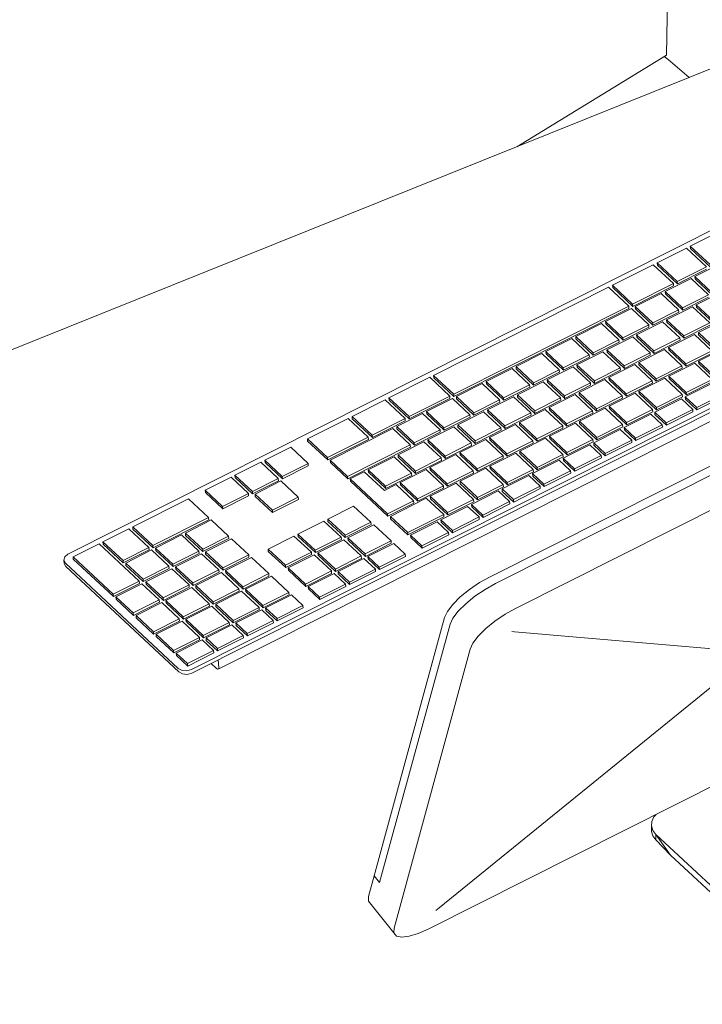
# Model space of a CAD drawing. Header units: millimetres. Extents: x -2220 to 52371, y -4077 to 6953.
# Tile 252 of 256: x 39059 to 39438, y 2298 to 2845. Entities that reach past the tile are written whole.
import ezdxf

# ---------------------------------------------------------------- set-up
doc = ezdxf.new("R2010")
doc.units = ezdxf.units.MM
doc.header["$MEASUREMENT"] = 0
doc.layers.add('Nuevo_09_EI_Mobiliari general', color=7, linetype='Continuous')
doc.layers.add('Nuevo_09_EI_Mobiliari general_Pluma_Nº__1', color=7, linetype='Continuous', lineweight=5)

# ---------------------------------------------------------------- blocks, each defined once
blk = doc.blocks.new('Elem Sección_216_2', base_point=(42615.74, 4689.65))
at = {"layer": 'Nuevo_09_EI_Mobiliari general_Pluma_Nº__1', "color": 7, "linetype": 'Continuous', "lineweight": 5}
blk.add_line((38578.48, 2470.42), (41360.99, 3588.34), dxfattribs=at)
blk = doc.blocks.new('Elem Sección_218_2', base_point=(42615.74, 4689.65))
at = {"layer": 'Nuevo_09_EI_Mobiliari general_Pluma_Nº__1', "color": 7, "linetype": 'Continuous', "lineweight": 5}
for p, q in [((39419.38, 2904.74), (39418.15, 2825.26)), ((39334.89, 2774.32), (39418.15, 2825.26)), ((39416.86, 2824.47), (39419.06, 2822.92)), ((39419.06, 2822.92), (39430.85, 2812.87))]:
    blk.add_line(p, q, dxfattribs=at)
blk = doc.blocks.new('Elem Sección_219_2', base_point=(42615.74, 4689.65))
at = {"layer": 'Nuevo_09_EI_Mobiliari general_Pluma_Nº__1', "color": 7, "linetype": 'Continuous', "lineweight": 5}
for p, q in [((39320.11, 2535.39), (39735.96, 2744.64)), ((39738.98, 2740.89), (39323.12, 2531.64)), ((39334.28, 2517.78), (39750.14, 2727.03)), ((39314.28, 2532.12), (39320.11, 2535.39)), ((39308.63, 2528.28), (39314.28, 2532.12)), ((39323.12, 2531.64), (39317.29, 2528.37)), ((39299.38, 2519.97), (39303.54, 2524.14)), ((39303.54, 2524.14), (39308.63, 2528.28)), ((39311.64, 2524.53), (39306.56, 2520.39)), ((39317.29, 2528.37), (39311.64, 2524.53)), ((39296.41, 2516.08), (39299.38, 2519.97)), ((39306.56, 2520.39), (39302.39, 2516.23)), ((39328.45, 2514.5), (39334.28, 2517.78)), ((39255.68, 2369.12), (39294.84, 2512.71)), ((39294.84, 2512.71), (39296.41, 2516.08)), ((39299.42, 2512.33), (39297.85, 2508.96)), ((39302.39, 2516.23), (39299.42, 2512.33)), ((39322.8, 2510.67), (39328.45, 2514.5)), ((39258.69, 2365.38), (39297.85, 2508.96)), ((39317.72, 2506.52), (39322.8, 2510.67)), ((39310.58, 2498.46), (39313.55, 2502.36)), ((39313.55, 2502.36), (39317.72, 2506.52)), ((39333.59, 2504.79), (39332.18, 2504.93)), ((39455.33, 2494.25), (39333.59, 2504.79)), ((39309.01, 2495.09), (39310.58, 2498.46)), ((39266.7, 2339.96), (39309.01, 2495.09)), ((39291.72, 2351.28), (39451.78, 2481.24)), ((39503.94, 2449.36), (39285.67, 2339.53)), ((39412.39, 2403.3), (39411.09, 2401.83)), ((39410.02, 2399.41), (39409.86, 2396.87)), ((39411.09, 2401.83), (39410.02, 2399.41)), ((39409.86, 2396.87), (39410.61, 2394.39)), ((39409.86, 2396.87), (39409.86, 2393.85)), ((39410.61, 2391.36), (39409.86, 2393.85)), ((39410.61, 2394.39), (39412.23, 2392.13)), ((39412.23, 2392.13), (39510.35, 2301.05)), ((39420.41, 2380.62), (39412.23, 2392.13)), ((39412.23, 2389.11), (39412.23, 2392.13)), ((39412.23, 2389.11), (39410.61, 2391.36)), ((39412.23, 2389.11), (39420.41, 2380.62)), ((39509.73, 2297.71), (39420.41, 2380.62)), ((39252.53, 2357.57), (39255.68, 2369.12)), ((39258.69, 2365.38), (39255.68, 2369.12)), ((39252.46, 2354.96), (39252.53, 2357.57)), ((39266.64, 2337.35), (39252.46, 2354.96)), ((39289.86, 2349.79), (39291.72, 2351.28)), ((39266.64, 2337.35), (39266.7, 2339.96)), ((39268.09, 2335.67), (39266.64, 2337.35)), ((39280.05, 2337.05), (39275.03, 2335.52)), ((39285.67, 2339.53), (39280.05, 2337.05)), ((39270.95, 2335.05), (39268.09, 2335.67)), ((39275.03, 2335.52), (39270.95, 2335.05))]:
    blk.add_line(p, q, dxfattribs=at)
blk = doc.blocks.new('Elem Sección_220_2', base_point=(42615.74, 4689.65))
at = {"layer": 'Nuevo_09_EI_Mobiliari general_Pluma_Nº__1', "color": 7, "linetype": 'Continuous', "lineweight": 5}
for p, q in [((39451.15, 2732.03), (39085.39, 2547.99)), ((39454.04, 2730.53), (39431.38, 2719.13)), ((39429.21, 2718.04), (39413, 2709.88)), ((39440.37, 2707.62), (39429.21, 2718.04)), ((39431.38, 2719.13), (39442.54, 2708.71)), ((39431.51, 2717.82), (39431.38, 2719.13)), ((39431.51, 2717.82), (39442.67, 2707.39)), ((39413, 2709.88), (39424.16, 2699.46)), ((39413.13, 2708.57), (39413, 2709.88)), ((39448.4, 2709.49), (39434, 2702.24)), ((39410.82, 2708.79), (39388.17, 2697.39)), ((39421.98, 2698.37), (39410.82, 2708.79)), ((39413.13, 2708.57), (39424.29, 2698.14)), ((39424.16, 2699.46), (39440.37, 2707.62)), ((39424.29, 2698.14), (39440.49, 2706.3)), ((39399.33, 2686.97), (39421.98, 2698.37)), ((39431.82, 2701.15), (39417.42, 2693.9)), ((39422.11, 2697.05), (39421.98, 2698.37)), ((39424.29, 2698.14), (39424.16, 2699.46)), ((39441.47, 2692.14), (39431.82, 2701.15)), ((39434, 2702.24), (39443.65, 2693.23)), ((39434.12, 2700.93), (39434, 2702.24)), ((39434.12, 2700.93), (39443.77, 2691.92)), ((39385.99, 2696.29), (39288.69, 2647.33)), ((39397.15, 2685.87), (39385.99, 2696.29)), ((39388.17, 2697.39), (39399.33, 2686.97)), ((39388.29, 2696.07), (39388.17, 2697.39)), ((39388.29, 2696.07), (39399.46, 2685.65)), ((39399.46, 2685.65), (39422.11, 2697.05)), ((39415.24, 2692.81), (39400.84, 2685.56)), ((39424.89, 2683.79), (39415.24, 2692.81)), ((39417.42, 2693.9), (39427.07, 2684.89)), ((39417.54, 2692.58), (39417.42, 2693.9)), ((39449.13, 2693.82), (39434.73, 2686.58)), ((39417.54, 2692.58), (39427.19, 2683.57)), ((39427.07, 2684.89), (39441.47, 2692.14)), ((39427.19, 2683.57), (39441.6, 2690.82)), ((39299.85, 2636.91), (39397.15, 2685.87)), ((39299.98, 2635.59), (39397.28, 2684.55)), ((39398.66, 2684.46), (39384.26, 2677.22)), ((39397.28, 2684.55), (39397.15, 2685.87)), ((39408.31, 2675.45), (39398.66, 2684.46)), ((39399.46, 2685.65), (39399.33, 2686.97)), ((39400.84, 2685.56), (39410.49, 2676.55)), ((39400.96, 2684.24), (39400.84, 2685.56)), ((39400.96, 2684.24), (39410.61, 2675.23)), ((39410.49, 2676.55), (39424.89, 2683.79)), ((39410.61, 2675.23), (39425.02, 2682.48)), ((39432.55, 2685.48), (39418.15, 2678.24)), ((39425.02, 2682.48), (39424.89, 2683.79)), ((39427.19, 2683.57), (39427.07, 2684.89)), ((39442.2, 2676.47), (39432.55, 2685.48)), ((39434.73, 2686.58), (39444.38, 2677.57)), ((39434.85, 2685.26), (39434.73, 2686.58)), ((39434.85, 2685.26), (39444.5, 2676.25)), ((39384.26, 2677.22), (39393.91, 2668.21)), ((39384.38, 2675.9), (39384.26, 2677.22)), ((39415.97, 2677.14), (39401.57, 2669.89)), ((39410.61, 2675.23), (39410.49, 2676.55)), ((39425.62, 2668.13), (39415.97, 2677.14)), ((39418.15, 2678.24), (39427.8, 2669.22)), ((39418.27, 2676.92), (39418.15, 2678.24)), ((39418.27, 2676.92), (39427.92, 2667.91)), ((39427.8, 2669.22), (39442.2, 2676.47)), ((39450.28, 2678.37), (39435.88, 2671.13)), ((39382.08, 2676.12), (39367.68, 2668.87)), ((39391.73, 2667.11), (39382.08, 2676.12)), ((39384.38, 2675.9), (39394.03, 2666.89)), ((39393.91, 2668.21), (39408.31, 2675.45)), ((39394.03, 2666.89), (39408.44, 2674.13)), ((39408.44, 2674.13), (39408.31, 2675.45)), ((39427.92, 2667.91), (39442.33, 2675.15)), ((39435.88, 2671.13), (39445.53, 2662.11)), ((39436.01, 2669.81), (39435.88, 2671.13)), ((39154.14, 2483.79), (39519.9, 2667.83)), ((39154.33, 2481.81), (39520.09, 2665.85)), ((39365.5, 2667.78), (39351.1, 2660.53)), ((39375.15, 2658.77), (39365.5, 2667.78)), ((39367.68, 2668.87), (39377.33, 2659.86)), ((39367.8, 2667.56), (39367.68, 2668.87)), ((39367.8, 2667.56), (39377.45, 2658.55)), ((39377.33, 2659.86), (39391.73, 2667.11)), ((39377.45, 2658.55), (39391.86, 2665.79)), ((39399.39, 2668.8), (39384.99, 2661.55)), ((39391.86, 2665.79), (39391.73, 2667.11)), ((39394.03, 2666.89), (39393.91, 2668.21)), ((39409.04, 2659.79), (39399.39, 2668.8)), ((39401.57, 2669.89), (39411.22, 2660.88)), ((39401.69, 2668.58), (39401.57, 2669.89)), ((39401.69, 2668.58), (39411.34, 2659.56)), ((39411.22, 2660.88), (39425.62, 2668.13)), ((39411.34, 2659.56), (39425.75, 2666.81)), ((39433.7, 2670.03), (39419.3, 2662.78)), ((39425.75, 2666.81), (39425.62, 2668.13)), ((39427.92, 2667.91), (39427.8, 2669.22)), ((39443.35, 2661.02), (39433.7, 2670.03)), ((39436.01, 2669.81), (39445.66, 2660.8)), ((39351.1, 2660.53), (39360.75, 2651.52)), ((39351.22, 2659.21), (39351.1, 2660.53)), ((39382.81, 2660.45), (39368.41, 2653.21)), ((39392.46, 2651.44), (39382.81, 2660.45)), ((39384.99, 2661.55), (39394.64, 2652.54)), ((39385.11, 2660.23), (39384.99, 2661.55)), ((39385.11, 2660.23), (39394.76, 2651.22)), ((39417.12, 2661.69), (39402.72, 2654.44)), ((39411.34, 2659.56), (39411.22, 2660.88)), ((39426.77, 2652.68), (39417.12, 2661.69)), ((39419.3, 2662.78), (39428.95, 2653.77)), ((39419.43, 2661.47), (39419.3, 2662.78)), ((39419.43, 2661.47), (39429.08, 2652.45)), ((39428.95, 2653.77), (39443.35, 2661.02)), ((39450.44, 2662.42), (39436.04, 2655.17)), ((39348.92, 2659.44), (39334.52, 2652.19)), ((39358.57, 2650.42), (39348.92, 2659.44)), ((39351.22, 2659.21), (39360.87, 2650.2)), ((39360.75, 2651.52), (39375.15, 2658.77)), ((39360.87, 2650.2), (39375.28, 2657.45)), ((39375.28, 2657.45), (39375.15, 2658.77)), ((39377.45, 2658.55), (39377.33, 2659.86)), ((39394.64, 2652.54), (39409.04, 2659.79)), ((39394.76, 2651.22), (39409.17, 2658.47)), ((39409.17, 2658.47), (39409.04, 2659.79)), ((39429.08, 2652.45), (39443.48, 2659.7)), ((39436.04, 2655.17), (39445.69, 2646.16)), ((39436.16, 2653.85), (39436.04, 2655.17)), ((39503.64, 2652.4), (39169.22, 2484.13)), ((39332.34, 2651.09), (39317.94, 2643.85)), ((39341.99, 2642.08), (39332.34, 2651.09)), ((39334.52, 2652.19), (39344.17, 2643.18)), ((39334.64, 2650.87), (39334.52, 2652.19)), ((39334.64, 2650.87), (39344.29, 2641.86)), ((39344.17, 2643.18), (39358.57, 2650.42)), ((39344.29, 2641.86), (39358.7, 2649.11)), ((39366.23, 2652.11), (39351.83, 2644.86)), ((39358.7, 2649.11), (39358.57, 2650.42)), ((39360.87, 2650.2), (39360.75, 2651.52)), ((39375.88, 2643.1), (39366.23, 2652.11)), ((39368.41, 2653.21), (39378.06, 2644.2)), ((39368.53, 2651.89), (39368.41, 2653.21)), ((39368.53, 2651.89), (39378.18, 2642.88)), ((39378.06, 2644.2), (39392.46, 2651.44)), ((39378.18, 2642.88), (39392.59, 2650.13)), ((39400.54, 2653.34), (39386.14, 2646.1)), ((39392.59, 2650.13), (39392.46, 2651.44)), ((39394.76, 2651.22), (39394.64, 2652.54)), ((39410.19, 2644.33), (39400.54, 2653.34)), ((39402.72, 2654.44), (39412.37, 2645.43)), ((39402.85, 2653.12), (39402.72, 2654.44)), ((39402.85, 2653.12), (39412.5, 2644.11)), ((39412.37, 2645.43), (39426.77, 2652.68)), ((39412.5, 2644.11), (39426.9, 2651.36)), ((39433.86, 2654.08), (39419.46, 2646.83)), ((39426.9, 2651.36), (39426.77, 2652.68)), ((39429.08, 2652.45), (39428.95, 2653.77)), ((39443.51, 2645.07), (39433.86, 2654.08)), ((39436.16, 2653.85), (39445.81, 2644.84)), ((39286.51, 2646.24), (39263.86, 2634.84)), ((39297.67, 2635.81), (39286.51, 2646.24)), ((39288.69, 2647.33), (39299.85, 2636.91)), ((39288.82, 2646.02), (39288.69, 2647.33)), ((39288.82, 2646.02), (39299.98, 2635.59)), ((39317.94, 2643.85), (39327.59, 2634.83)), ((39318.06, 2642.53), (39317.94, 2643.85)), ((39349.65, 2643.77), (39335.25, 2636.52)), ((39359.3, 2634.76), (39349.65, 2643.77)), ((39351.83, 2644.86), (39361.48, 2635.85)), ((39351.95, 2643.55), (39351.83, 2644.86)), ((39351.95, 2643.55), (39361.6, 2634.54)), ((39383.96, 2645), (39369.56, 2637.76)), ((39378.18, 2642.88), (39378.06, 2644.2)), ((39393.61, 2635.99), (39383.96, 2645)), ((39386.14, 2646.1), (39395.79, 2637.09)), ((39386.27, 2644.78), (39386.14, 2646.1)), ((39386.27, 2644.78), (39395.92, 2635.77)), ((39395.79, 2637.09), (39410.19, 2644.33)), ((39417.28, 2645.73), (39402.88, 2638.49)), ((39410.32, 2643.02), (39410.19, 2644.33)), ((39412.5, 2644.11), (39412.37, 2645.43)), ((39426.93, 2636.72), (39417.28, 2645.73)), ((39419.46, 2646.83), (39429.11, 2637.82)), ((39419.58, 2645.51), (39419.46, 2646.83)), ((39419.58, 2645.51), (39429.23, 2636.5)), ((39429.11, 2637.82), (39443.51, 2645.07)), ((39429.23, 2636.5), (39443.64, 2643.75)), ((39315.76, 2642.75), (39301.36, 2635.5)), ((39325.41, 2633.74), (39315.76, 2642.75)), ((39318.06, 2642.53), (39327.71, 2633.52)), ((39327.59, 2634.83), (39341.99, 2642.08)), ((39327.71, 2633.52), (39342.12, 2640.76)), ((39342.12, 2640.76), (39341.99, 2642.08)), ((39344.29, 2641.86), (39344.17, 2643.18)), ((39361.48, 2635.85), (39375.88, 2643.1)), ((39361.6, 2634.54), (39376.01, 2641.78)), ((39376.01, 2641.78), (39375.88, 2643.1)), ((39395.92, 2635.77), (39410.32, 2643.02)), ((39402.88, 2638.49), (39412.53, 2629.48)), ((39403, 2637.17), (39402.88, 2638.49)), ((39443.42, 2642.86), (39428.62, 2635.41)), ((39261.68, 2633.74), (39243.35, 2624.52)), ((39272.84, 2623.32), (39261.68, 2633.74)), ((39263.86, 2634.84), (39275.02, 2624.42)), ((39263.98, 2633.52), (39263.86, 2634.84)), ((39263.98, 2633.52), (39275.15, 2623.1)), ((39275.02, 2624.42), (39297.67, 2635.81)), ((39275.15, 2623.1), (39297.8, 2634.5)), ((39299.18, 2634.41), (39284.78, 2627.16)), ((39297.8, 2634.5), (39297.67, 2635.81)), ((39308.83, 2625.4), (39299.18, 2634.41)), ((39299.98, 2635.59), (39299.85, 2636.91)), ((39301.36, 2635.5), (39311.01, 2626.49)), ((39301.48, 2634.19), (39301.36, 2635.5)), ((39301.48, 2634.19), (39311.13, 2625.17)), ((39311.01, 2626.49), (39325.41, 2633.74)), ((39333.07, 2635.43), (39318.67, 2628.18)), ((39325.54, 2632.42), (39325.41, 2633.74)), ((39327.71, 2633.52), (39327.59, 2634.83)), ((39342.72, 2626.42), (39333.07, 2635.43)), ((39335.25, 2636.52), (39344.9, 2627.51)), ((39335.37, 2635.2), (39335.25, 2636.52)), ((39335.37, 2635.2), (39345.02, 2626.19)), ((39344.9, 2627.51), (39359.3, 2634.76)), ((39345.02, 2626.19), (39359.43, 2633.44)), ((39367.38, 2636.66), (39352.98, 2629.41)), ((39359.43, 2633.44), (39359.3, 2634.76)), ((39361.6, 2634.54), (39361.48, 2635.85)), ((39377.03, 2627.65), (39367.38, 2636.66)), ((39369.56, 2637.76), (39379.21, 2628.74)), ((39369.69, 2636.44), (39369.56, 2637.76)), ((39369.69, 2636.44), (39379.34, 2627.43)), ((39379.21, 2628.74), (39393.61, 2635.99)), ((39379.34, 2627.43), (39393.74, 2634.67)), ((39400.7, 2637.39), (39386.3, 2630.14)), ((39393.74, 2634.67), (39393.61, 2635.99)), ((39395.92, 2635.77), (39395.79, 2637.09)), ((39410.35, 2628.38), (39400.7, 2637.39)), ((39403, 2637.17), (39412.65, 2628.16)), ((39426.45, 2634.31), (39411.64, 2626.86)), ((39412.53, 2629.48), (39426.93, 2636.72)), ((39412.65, 2628.16), (39427.06, 2635.41)), ((39432.78, 2628.4), (39426.45, 2634.31)), ((39427.06, 2635.41), (39426.93, 2636.72)), ((39428.62, 2635.41), (39434.95, 2629.5)), ((39428.75, 2634.09), (39428.62, 2635.41)), ((39428.75, 2634.09), (39435.08, 2628.18)), ((39429.23, 2636.5), (39429.11, 2637.82)), ((39434.95, 2629.5), (39449.75, 2636.94)), ((39435.08, 2628.18), (39449.88, 2635.63)), ((39284.78, 2627.16), (39294.43, 2618.15)), ((39284.91, 2625.84), (39284.78, 2627.16)), ((39311.13, 2625.17), (39325.54, 2632.42)), ((39318.67, 2628.18), (39328.32, 2619.17)), ((39318.79, 2626.86), (39318.67, 2628.18)), ((39350.8, 2628.32), (39336.4, 2621.07)), ((39345.02, 2626.19), (39344.9, 2627.51)), ((39360.45, 2619.31), (39350.8, 2628.32)), ((39352.98, 2629.41), (39362.63, 2620.4)), ((39353.11, 2628.09), (39352.98, 2629.41)), ((39353.11, 2628.09), (39362.76, 2619.08)), ((39362.63, 2620.4), (39377.03, 2627.65)), ((39384.12, 2629.05), (39369.72, 2621.8)), ((39377.16, 2626.33), (39377.03, 2627.65)), ((39379.34, 2627.43), (39379.21, 2628.74)), ((39393.77, 2620.04), (39384.12, 2629.05)), ((39386.3, 2630.14), (39395.95, 2621.13)), ((39386.42, 2628.83), (39386.3, 2630.14)), ((39386.42, 2628.83), (39396.07, 2619.82)), ((39395.95, 2621.13), (39410.35, 2628.38)), ((39410.48, 2627.06), (39410.35, 2628.38)), ((39412.65, 2628.16), (39412.53, 2629.48)), ((39417.98, 2620.95), (39432.78, 2628.4)), ((39432.9, 2627.08), (39432.78, 2628.4)), ((39435.08, 2628.18), (39434.95, 2629.5)), ((39241.17, 2623.42), (39218.52, 2612.02)), ((39252.33, 2613), (39241.17, 2623.42)), ((39243.35, 2624.52), (39254.51, 2614.1)), ((39243.48, 2623.2), (39243.35, 2624.52)), ((39243.48, 2623.2), (39254.64, 2612.78)), ((39254.51, 2614.1), (39272.84, 2623.32)), ((39254.64, 2612.78), (39272.97, 2622)), ((39282.6, 2626.06), (39268.2, 2618.82)), ((39272.97, 2622), (39272.84, 2623.32)), ((39275.15, 2623.1), (39275.02, 2624.42)), ((39292.25, 2617.05), (39282.6, 2626.06)), ((39284.91, 2625.84), (39294.55, 2616.83)), ((39294.43, 2618.15), (39308.83, 2625.4)), ((39294.55, 2616.83), (39308.96, 2624.08)), ((39316.49, 2627.08), (39302.09, 2619.84)), ((39308.96, 2624.08), (39308.83, 2625.4)), ((39311.13, 2625.17), (39311.01, 2626.49)), ((39326.14, 2618.07), (39316.49, 2627.08)), ((39318.79, 2626.86), (39328.44, 2617.85)), ((39328.32, 2619.17), (39342.72, 2626.42)), ((39328.44, 2617.85), (39342.85, 2625.1)), ((39342.85, 2625.1), (39342.72, 2626.42)), ((39362.76, 2619.08), (39377.16, 2626.33)), ((39369.72, 2621.8), (39379.37, 2612.79)), ((39369.84, 2620.48), (39369.72, 2621.8)), ((39409.47, 2625.77), (39394.67, 2618.32)), ((39396.07, 2619.82), (39410.48, 2627.06)), ((39415.8, 2619.86), (39409.47, 2625.77)), ((39411.64, 2626.86), (39417.98, 2620.95)), ((39411.77, 2625.55), (39411.64, 2626.86)), ((39411.77, 2625.55), (39418.1, 2619.64)), ((39418.1, 2619.64), (39432.9, 2627.08)), ((39266.02, 2617.72), (39231.19, 2600.19)), ((39275.67, 2608.71), (39266.02, 2617.72)), ((39268.2, 2618.82), (39277.85, 2609.81)), ((39268.33, 2617.5), (39268.2, 2618.82)), ((39268.33, 2617.5), (39277.98, 2608.49)), ((39277.85, 2609.81), (39292.25, 2617.05)), ((39299.91, 2618.74), (39285.51, 2611.49)), ((39292.38, 2615.74), (39292.25, 2617.05)), ((39294.55, 2616.83), (39294.43, 2618.15)), ((39309.56, 2609.73), (39299.91, 2618.74)), ((39302.09, 2619.84), (39311.74, 2610.83)), ((39302.21, 2618.52), (39302.09, 2619.84)), ((39302.21, 2618.52), (39311.86, 2609.51)), ((39311.74, 2610.83), (39326.14, 2618.07)), ((39311.86, 2609.51), (39326.27, 2616.76)), ((39334.22, 2619.97), (39319.82, 2612.73)), ((39326.27, 2616.76), (39326.14, 2618.07)), ((39328.44, 2617.85), (39328.32, 2619.17)), ((39343.87, 2610.96), (39334.22, 2619.97)), ((39336.4, 2621.07), (39346.05, 2612.06)), ((39336.53, 2619.75), (39336.4, 2621.07)), ((39336.53, 2619.75), (39346.18, 2610.74)), ((39346.05, 2612.06), (39360.45, 2619.31)), ((39346.18, 2610.74), (39360.58, 2617.99)), ((39367.54, 2620.71), (39353.14, 2613.46)), ((39360.58, 2617.99), (39360.45, 2619.31)), ((39362.76, 2619.08), (39362.63, 2620.4)), ((39377.19, 2611.69), (39367.54, 2620.71)), ((39369.84, 2620.48), (39379.49, 2611.47)), ((39392.49, 2617.23), (39377.69, 2609.78)), ((39379.37, 2612.79), (39393.77, 2620.04)), ((39379.49, 2611.47), (39393.9, 2618.72)), ((39398.82, 2611.31), (39392.49, 2617.23)), ((39393.9, 2618.72), (39393.77, 2620.04)), ((39394.67, 2618.32), (39401, 2612.41)), ((39394.79, 2617), (39394.67, 2618.32)), ((39394.79, 2617), (39401.12, 2611.09)), ((39396.07, 2619.82), (39395.95, 2621.13)), ((39401, 2612.41), (39415.8, 2619.86)), ((39401.12, 2611.09), (39415.93, 2618.54)), ((39415.93, 2618.54), (39415.8, 2619.86)), ((39418.1, 2619.64), (39417.98, 2620.95)), ((39218.52, 2612.02), (39229.68, 2601.6)), ((39218.64, 2610.71), (39218.52, 2612.02)), ((39218.64, 2610.71), (39229.81, 2600.28)), ((39229.68, 2601.6), (39252.33, 2613)), ((39229.81, 2600.28), (39252.46, 2611.68)), ((39252.46, 2611.68), (39252.33, 2613)), ((39254.64, 2612.78), (39254.51, 2614.1)), ((39277.98, 2608.49), (39292.38, 2615.74)), ((39285.51, 2611.49), (39295.16, 2602.48)), ((39285.63, 2610.18), (39285.51, 2611.49)), ((39317.64, 2611.63), (39303.24, 2604.38)), ((39311.86, 2609.51), (39311.74, 2610.83)), ((39327.29, 2602.62), (39317.64, 2611.63)), ((39319.82, 2612.73), (39329.47, 2603.72)), ((39319.95, 2611.41), (39319.82, 2612.73)), ((39319.95, 2611.41), (39329.6, 2602.4)), ((39329.47, 2603.72), (39343.87, 2610.96)), ((39350.96, 2612.36), (39336.56, 2605.12)), ((39344, 2609.65), (39343.87, 2610.96)), ((39346.18, 2610.74), (39346.05, 2612.06)), ((39360.61, 2603.35), (39350.96, 2612.36)), ((39353.14, 2613.46), (39362.79, 2604.45)), ((39353.26, 2612.14), (39353.14, 2613.46)), ((39353.26, 2612.14), (39362.91, 2603.13)), ((39362.79, 2604.45), (39377.19, 2611.69)), ((39377.32, 2610.38), (39377.19, 2611.69)), ((39379.49, 2611.47), (39379.37, 2612.79)), ((39384.02, 2603.87), (39398.82, 2611.31)), ((39398.95, 2610), (39398.82, 2611.31)), ((39401.12, 2611.09), (39401, 2612.41)), ((39209.25, 2607.36), (39194.85, 2600.11)), ((39218.9, 2598.35), (39209.25, 2607.36)), ((39240.84, 2591.18), (39275.67, 2608.71)), ((39240.96, 2589.87), (39275.8, 2607.39)), ((39283.33, 2610.4), (39268.93, 2603.15)), ((39275.8, 2607.39), (39275.67, 2608.71)), ((39277.98, 2608.49), (39277.85, 2609.81)), ((39292.98, 2601.39), (39283.33, 2610.4)), ((39285.63, 2610.18), (39295.28, 2601.17)), ((39295.16, 2602.48), (39309.56, 2609.73)), ((39295.28, 2601.17), (39309.69, 2608.41)), ((39309.69, 2608.41), (39309.56, 2609.73)), ((39329.6, 2602.4), (39344, 2609.65)), ((39375.51, 2608.68), (39360.71, 2601.23)), ((39362.91, 2603.13), (39377.32, 2610.38)), ((39381.84, 2602.77), (39375.51, 2608.68)), ((39377.69, 2609.78), (39384.02, 2603.87)), ((39377.81, 2608.46), (39377.69, 2609.78)), ((39377.81, 2608.46), (39384.15, 2602.55)), ((39384.15, 2602.55), (39398.95, 2610)), ((39194.85, 2600.11), (39204.5, 2591.1)), ((39194.97, 2598.8), (39194.85, 2600.11)), ((39229.81, 2600.28), (39229.68, 2601.6)), ((39231.19, 2600.19), (39240.84, 2591.18)), ((39231.31, 2598.88), (39231.19, 2600.19)), ((39266.75, 2602.06), (39252.35, 2594.81)), ((39276.4, 2593.04), (39266.75, 2602.06)), ((39268.93, 2603.15), (39278.58, 2594.14)), ((39269.05, 2601.83), (39268.93, 2603.15)), ((39269.05, 2601.83), (39278.7, 2592.82)), ((39278.58, 2594.14), (39292.98, 2601.39)), ((39278.7, 2592.82), (39293.11, 2600.07)), ((39301.06, 2603.29), (39286.66, 2596.04)), ((39293.11, 2600.07), (39292.98, 2601.39)), ((39295.28, 2601.17), (39295.16, 2602.48)), ((39310.71, 2594.28), (39301.06, 2603.29)), ((39303.24, 2604.38), (39312.89, 2595.37)), ((39303.37, 2603.07), (39303.24, 2604.38)), ((39303.37, 2603.07), (39313.02, 2594.06)), ((39312.89, 2595.37), (39327.29, 2602.62)), ((39313.02, 2594.06), (39327.42, 2601.3)), ((39334.38, 2604.02), (39319.98, 2596.77)), ((39327.42, 2601.3), (39327.29, 2602.62)), ((39329.6, 2602.4), (39329.47, 2603.72)), ((39344.03, 2595.01), (39334.38, 2604.02)), ((39336.56, 2605.12), (39346.21, 2596.1)), ((39336.69, 2603.8), (39336.56, 2605.12)), ((39336.69, 2603.8), (39346.33, 2594.79)), ((39358.53, 2600.14), (39343.73, 2592.69)), ((39346.21, 2596.1), (39360.61, 2603.35)), ((39346.33, 2594.79), (39360.74, 2602.03)), ((39364.86, 2594.23), (39358.53, 2600.14)), ((39360.74, 2602.03), (39360.61, 2603.35)), ((39360.71, 2601.23), (39367.04, 2595.32)), ((39360.84, 2599.92), (39360.71, 2601.23)), ((39360.84, 2599.92), (39367.17, 2594.01)), ((39362.91, 2603.13), (39362.79, 2604.45)), ((39367.04, 2595.32), (39381.84, 2602.77)), ((39367.17, 2594.01), (39381.97, 2601.45)), ((39381.97, 2601.45), (39381.84, 2602.77)), ((39384.15, 2602.55), (39384.02, 2603.87)), ((39192.67, 2599.02), (39178.27, 2591.77)), ((39202.32, 2590.01), (39192.67, 2599.02)), ((39194.97, 2598.8), (39204.62, 2589.78)), ((39204.5, 2591.1), (39218.9, 2598.35)), ((39204.62, 2589.78), (39219.03, 2597.03)), ((39219.03, 2597.03), (39218.9, 2598.35)), ((39231.31, 2598.88), (39240.96, 2589.87)), ((39252.35, 2594.81), (39262, 2585.8)), ((39252.47, 2593.49), (39252.35, 2594.81)), ((39284.48, 2594.95), (39270.08, 2587.7)), ((39294.13, 2585.94), (39284.48, 2594.95)), ((39286.66, 2596.04), (39296.31, 2587.03)), ((39286.79, 2594.72), (39286.66, 2596.04)), ((39286.79, 2594.72), (39296.44, 2585.71)), ((39296.31, 2587.03), (39310.71, 2594.28)), ((39317.8, 2595.68), (39303.4, 2588.43)), ((39310.84, 2592.96), (39310.71, 2594.28)), ((39313.02, 2594.06), (39312.89, 2595.37)), ((39327.45, 2586.67), (39317.8, 2595.68)), ((39319.98, 2596.77), (39329.63, 2587.76)), ((39320.11, 2595.46), (39319.98, 2596.77)), ((39320.11, 2595.46), (39329.76, 2586.44)), ((39329.63, 2587.76), (39344.03, 2595.01)), ((39344.16, 2593.69), (39344.03, 2595.01)), ((39346.33, 2594.79), (39346.21, 2596.1)), ((39367.17, 2594.01), (39367.04, 2595.32)), ((39176.09, 2590.67), (39161.69, 2583.43)), ((39185.74, 2581.66), (39176.09, 2590.67)), ((39178.27, 2591.77), (39187.92, 2582.76)), ((39178.39, 2590.45), (39178.27, 2591.77)), ((39178.39, 2590.45), (39188.04, 2581.44)), ((39187.92, 2582.76), (39202.32, 2590.01)), ((39202.45, 2588.69), (39202.32, 2590.01)), ((39204.62, 2589.78), (39204.5, 2591.1)), ((39240.96, 2589.87), (39240.84, 2591.18)), ((39250.17, 2593.71), (39242.34, 2589.78)), ((39242.34, 2589.78), (39263.15, 2570.35)), ((39242.47, 2588.46), (39242.34, 2589.78)), ((39261.33, 2583.29), (39250.17, 2593.71)), ((39252.47, 2593.49), (39262.12, 2584.48)), ((39262, 2585.8), (39276.4, 2593.04)), ((39262.12, 2584.48), (39276.53, 2591.73)), ((39276.53, 2591.73), (39276.4, 2593.04)), ((39278.7, 2592.82), (39278.58, 2594.14)), ((39296.44, 2585.71), (39310.84, 2592.96)), ((39341.55, 2591.6), (39326.75, 2584.15)), ((39329.76, 2586.44), (39344.16, 2593.69)), ((39347.88, 2585.68), (39341.55, 2591.6)), ((39343.73, 2592.69), (39350.06, 2586.78)), ((39343.86, 2591.37), (39343.73, 2592.69)), ((39343.86, 2591.37), (39350.19, 2585.46)), ((39350.06, 2586.78), (39364.86, 2594.23)), ((39350.19, 2585.46), (39364.99, 2592.91)), ((39364.99, 2592.91), (39364.86, 2594.23)), ((39161.69, 2583.43), (39171.34, 2574.42)), ((39161.81, 2582.11), (39161.69, 2583.43)), ((39188.04, 2581.44), (39202.45, 2588.69)), ((39203.83, 2588.6), (39189.42, 2581.35)), ((39213.48, 2579.59), (39203.83, 2588.6)), ((39242.47, 2588.46), (39263.28, 2569.03)), ((39267.9, 2586.6), (39261.33, 2583.29)), ((39262.12, 2584.48), (39262, 2585.8)), ((39277.55, 2577.59), (39267.9, 2586.6)), ((39270.08, 2587.7), (39279.73, 2578.69)), ((39270.21, 2586.38), (39270.08, 2587.7)), ((39270.21, 2586.38), (39279.86, 2577.37)), ((39279.73, 2578.69), (39294.13, 2585.94)), ((39279.86, 2577.37), (39294.26, 2584.62)), ((39301.22, 2587.33), (39286.82, 2580.09)), ((39294.26, 2584.62), (39294.13, 2585.94)), ((39296.44, 2585.71), (39296.31, 2587.03)), ((39310.87, 2578.32), (39301.22, 2587.33)), ((39303.4, 2588.43), (39313.05, 2579.42)), ((39303.53, 2587.11), (39303.4, 2588.43)), ((39303.53, 2587.11), (39313.18, 2578.1)), ((39313.05, 2579.42), (39327.45, 2586.67)), ((39313.18, 2578.1), (39327.58, 2585.35)), ((39326.75, 2584.15), (39333.08, 2578.24)), ((39326.88, 2582.83), (39326.75, 2584.15)), ((39327.58, 2585.35), (39327.45, 2586.67)), ((39329.76, 2586.44), (39329.63, 2587.76)), ((39333.08, 2578.24), (39347.88, 2585.68)), ((39333.21, 2576.92), (39348.01, 2584.37)), ((39348.01, 2584.37), (39347.88, 2585.68)), ((39350.19, 2585.46), (39350.06, 2586.78)), ((39152.42, 2578.76), (39121.44, 2563.17)), ((39163.58, 2568.34), (39152.42, 2578.76)), ((39161.81, 2582.11), (39171.46, 2573.1)), ((39171.34, 2574.42), (39185.74, 2581.66)), ((39171.46, 2573.1), (39185.87, 2580.35)), ((39185.87, 2580.35), (39185.74, 2581.66)), ((39188.04, 2581.44), (39187.92, 2582.76)), ((39189.42, 2581.35), (39199.07, 2572.34)), ((39189.55, 2580.03), (39189.42, 2581.35)), ((39189.55, 2580.03), (39199.2, 2571.02)), ((39199.07, 2572.34), (39213.48, 2579.59)), ((39199.2, 2571.02), (39213.6, 2578.27)), ((39213.6, 2578.27), (39213.48, 2579.59)), ((39284.64, 2578.99), (39264.66, 2568.94)), ((39279.86, 2577.37), (39279.73, 2578.69)), ((39294.29, 2569.98), (39284.64, 2578.99)), ((39286.82, 2580.09), (39296.47, 2571.08)), ((39286.95, 2578.77), (39286.82, 2580.09)), ((39286.95, 2578.77), (39296.6, 2569.76)), ((39296.47, 2571.08), (39310.87, 2578.32)), ((39324.58, 2583.05), (39309.77, 2575.61)), ((39311, 2577.01), (39310.87, 2578.32)), ((39313.18, 2578.1), (39313.05, 2579.42)), ((39330.91, 2577.14), (39324.58, 2583.05)), ((39326.88, 2582.83), (39333.21, 2576.92)), ((39333.21, 2576.92), (39333.08, 2578.24)), ((39171.46, 2573.1), (39171.34, 2574.42)), ((39244.23, 2574.69), (39229.83, 2567.45)), ((39253.88, 2565.68), (39244.23, 2574.69)), ((39263.15, 2570.35), (39277.55, 2577.59)), ((39263.28, 2569.03), (39277.68, 2576.28)), ((39277.68, 2576.28), (39277.55, 2577.59)), ((39307.6, 2574.51), (39292.8, 2567.06)), ((39296.6, 2569.76), (39311, 2577.01)), ((39313.93, 2568.6), (39307.6, 2574.51)), ((39309.77, 2575.61), (39316.11, 2569.69)), ((39309.9, 2574.29), (39309.77, 2575.61)), ((39309.9, 2574.29), (39316.23, 2568.38)), ((39316.11, 2569.69), (39330.91, 2577.14)), ((39316.23, 2568.38), (39331.03, 2575.82)), ((39331.03, 2575.82), (39330.91, 2577.14)), ((39132.6, 2552.75), (39163.58, 2568.34)), ((39132.72, 2551.43), (39163.71, 2567.02)), ((39165.09, 2566.93), (39150.68, 2559.69)), ((39163.71, 2567.02), (39163.58, 2568.34)), ((39174.74, 2557.92), (39165.09, 2566.93)), ((39199.2, 2571.02), (39199.07, 2572.34)), ((39229.83, 2567.45), (39239.48, 2558.43)), ((39229.96, 2566.13), (39229.83, 2567.45)), ((39263.28, 2569.03), (39263.15, 2570.35)), ((39264.66, 2568.94), (39274.31, 2559.93)), ((39264.79, 2567.62), (39264.66, 2568.94)), ((39264.79, 2567.62), (39274.44, 2558.61)), ((39274.31, 2559.93), (39294.29, 2569.98)), ((39274.44, 2558.61), (39294.42, 2568.66)), ((39292.8, 2567.06), (39299.13, 2561.15)), ((39292.92, 2565.74), (39292.8, 2567.06)), ((39294.42, 2568.66), (39294.29, 2569.98)), ((39296.6, 2569.76), (39296.47, 2571.08)), ((39299.13, 2561.15), (39313.93, 2568.6)), ((39299.25, 2559.83), (39314.06, 2567.28)), ((39314.06, 2567.28), (39313.93, 2568.6)), ((39316.23, 2568.38), (39316.11, 2569.69)), ((39119.26, 2562.08), (39104.86, 2554.83)), ((39130.42, 2551.66), (39119.26, 2562.08)), ((39121.44, 2563.17), (39132.6, 2552.75)), ((39121.56, 2561.86), (39121.44, 2563.17)), ((39121.56, 2561.86), (39132.72, 2551.43)), ((39227.65, 2566.35), (39213.25, 2559.1)), ((39237.3, 2557.34), (39227.65, 2566.35)), ((39229.96, 2566.13), (39239.61, 2557.12)), ((39239.48, 2558.43), (39253.88, 2565.68)), ((39239.61, 2557.12), (39254.01, 2564.36)), ((39255.39, 2564.27), (39240.99, 2557.03)), ((39254.01, 2564.36), (39253.88, 2565.68)), ((39265.04, 2555.26), (39255.39, 2564.27)), ((39290.62, 2565.97), (39275.82, 2558.52)), ((39296.95, 2560.05), (39290.62, 2565.97)), ((39292.92, 2565.74), (39299.25, 2559.83)), ((39148.51, 2558.59), (39134.1, 2551.34)), ((39158.16, 2549.58), (39148.51, 2558.59)), ((39150.68, 2559.69), (39160.33, 2550.68)), ((39150.81, 2558.37), (39150.68, 2559.69)), ((39150.81, 2558.37), (39160.46, 2549.36)), ((39160.33, 2550.68), (39174.74, 2557.92)), ((39160.46, 2549.36), (39174.86, 2556.61)), ((39176.24, 2556.51), (39161.84, 2549.27)), ((39174.86, 2556.61), (39174.74, 2557.92)), ((39185.89, 2547.5), (39176.24, 2556.51)), ((39211.07, 2558.01), (39196.67, 2550.76)), ((39220.72, 2549), (39211.07, 2558.01)), ((39213.25, 2559.1), (39222.9, 2550.09)), ((39213.38, 2557.79), (39213.25, 2559.1)), ((39213.38, 2557.79), (39223.03, 2548.77)), ((39222.9, 2550.09), (39237.3, 2557.34)), ((39223.03, 2548.77), (39237.43, 2556.02)), ((39237.43, 2556.02), (39237.3, 2557.34)), ((39239.61, 2557.12), (39239.48, 2558.43)), ((39240.99, 2557.03), (39250.64, 2548.02)), ((39241.12, 2555.71), (39240.99, 2557.03)), ((39274.44, 2558.61), (39274.31, 2559.93)), ((39275.82, 2558.52), (39282.15, 2552.61)), ((39275.94, 2557.2), (39275.82, 2558.52)), ((39275.94, 2557.2), (39282.28, 2551.29)), ((39282.15, 2552.61), (39296.95, 2560.05)), ((39282.28, 2551.29), (39297.08, 2558.74)), ((39297.08, 2558.74), (39296.95, 2560.05)), ((39299.25, 2559.83), (39299.13, 2561.15)), ((39102.68, 2553.74), (39088.28, 2546.49)), ((39125, 2532.89), (39102.68, 2553.74)), ((39104.86, 2554.83), (39116.02, 2544.41)), ((39104.98, 2553.51), (39104.86, 2554.83)), ((39104.98, 2553.51), (39116.14, 2543.09)), ((39116.02, 2544.41), (39130.42, 2551.66)), ((39130.55, 2550.34), (39130.42, 2551.66)), ((39132.72, 2551.43), (39132.6, 2552.75)), ((39134.1, 2551.34), (39143.75, 2542.33)), ((39134.23, 2550.03), (39134.1, 2551.34)), ((39160.46, 2549.36), (39160.33, 2550.68)), ((39196.67, 2550.76), (39206.32, 2541.75)), ((39196.8, 2549.44), (39196.67, 2550.76)), ((39238.81, 2555.93), (39224.41, 2548.68)), ((39248.46, 2546.92), (39238.81, 2555.93)), ((39241.12, 2555.71), (39250.77, 2546.7)), ((39250.64, 2548.02), (39265.04, 2555.26)), ((39250.77, 2546.7), (39265.17, 2553.95)), ((39266.55, 2553.86), (39252.15, 2546.61)), ((39265.17, 2553.95), (39265.04, 2555.26)), ((39272.88, 2547.94), (39266.55, 2553.86)), ((39282.28, 2551.29), (39282.15, 2552.61)), ((39083.61, 2546.51), (39083.12, 2544.68)), ((39085.39, 2547.99), (39083.61, 2546.51)), ((39088.28, 2546.49), (39110.59, 2525.65)), ((39088.4, 2545.17), (39088.28, 2546.49)), ((39088.4, 2545.17), (39110.72, 2524.33)), ((39116.14, 2543.09), (39130.55, 2550.34)), ((39131.93, 2550.25), (39117.52, 2543)), ((39141.58, 2541.24), (39131.93, 2550.25)), ((39134.23, 2550.03), (39143.88, 2541.02)), ((39143.75, 2542.33), (39158.16, 2549.58)), ((39143.88, 2541.02), (39158.28, 2548.26)), ((39159.67, 2548.17), (39145.26, 2540.93)), ((39158.28, 2548.26), (39158.16, 2549.58)), ((39169.32, 2539.16), (39159.67, 2548.17)), ((39161.84, 2549.27), (39171.49, 2540.26)), ((39161.97, 2547.95), (39161.84, 2549.27)), ((39161.97, 2547.95), (39171.62, 2538.94)), ((39171.49, 2540.26), (39185.89, 2547.5)), ((39171.62, 2538.94), (39186.02, 2546.19)), ((39187.4, 2546.1), (39173, 2538.85)), ((39186.02, 2546.19), (39185.89, 2547.5)), ((39197.05, 2537.09), (39187.4, 2546.1)), ((39196.8, 2549.44), (39206.45, 2540.43)), ((39206.32, 2541.75), (39220.72, 2549)), ((39206.45, 2540.43), (39220.85, 2547.68)), ((39222.23, 2547.59), (39207.83, 2540.34)), ((39220.85, 2547.68), (39220.72, 2549)), ((39231.88, 2538.58), (39222.23, 2547.59)), ((39223.03, 2548.77), (39222.9, 2550.09)), ((39224.41, 2548.68), (39234.06, 2539.67)), ((39224.54, 2547.37), (39224.41, 2548.68)), ((39224.54, 2547.37), (39234.19, 2538.36)), ((39234.06, 2539.67), (39248.46, 2546.92)), ((39234.19, 2538.36), (39248.59, 2545.6)), ((39249.97, 2545.51), (39235.57, 2538.27)), ((39248.59, 2545.6), (39248.46, 2546.92)), ((39256.3, 2539.6), (39249.97, 2545.51)), ((39250.77, 2546.7), (39250.64, 2548.02)), ((39252.15, 2546.61), (39258.48, 2540.7)), ((39252.27, 2545.29), (39252.15, 2546.61)), ((39252.27, 2545.29), (39258.6, 2539.38)), ((39258.48, 2540.7), (39272.88, 2547.94)), ((39258.6, 2539.38), (39273.01, 2546.63)), ((39273.01, 2546.63), (39272.88, 2547.94)), ((39083.12, 2544.68), (39084.05, 2542.98)), ((39083.31, 2542.71), (39083.12, 2544.68)), ((39083.31, 2542.71), (39084.24, 2541)), ((39084.05, 2542.98), (39146.77, 2484.41)), ((39084.24, 2541), (39146.96, 2482.43)), ((39116.14, 2543.09), (39116.02, 2544.41)), ((39117.52, 2543), (39127.17, 2533.99)), ((39117.65, 2541.68), (39117.52, 2543)), ((39117.65, 2541.68), (39127.3, 2532.67)), ((39127.17, 2533.99), (39141.58, 2541.24)), ((39127.3, 2532.67), (39141.7, 2539.92)), ((39143.09, 2539.83), (39128.68, 2532.58)), ((39141.7, 2539.92), (39141.58, 2541.24)), ((39152.74, 2530.82), (39143.09, 2539.83)), ((39143.88, 2541.02), (39143.75, 2542.33)), ((39145.26, 2540.93), (39154.91, 2531.91)), ((39145.39, 2539.61), (39145.26, 2540.93)), ((39145.39, 2539.61), (39155.04, 2530.6)), ((39171.62, 2538.94), (39171.49, 2540.26)), ((39206.45, 2540.43), (39206.32, 2541.75)), ((39207.83, 2540.34), (39217.48, 2531.33)), ((39207.96, 2539.02), (39207.83, 2540.34)), ((39234.19, 2538.36), (39234.06, 2539.67)), ((39241.9, 2532.35), (39256.3, 2539.6)), ((39256.43, 2538.28), (39256.3, 2539.6)), ((39258.6, 2539.38), (39258.48, 2540.7)), ((39154.91, 2531.91), (39169.32, 2539.16)), ((39155.04, 2530.6), (39169.44, 2537.84)), ((39170.82, 2537.75), (39156.42, 2530.51)), ((39169.44, 2537.84), (39169.32, 2539.16)), ((39180.47, 2528.74), (39170.82, 2537.75)), ((39173, 2538.85), (39182.65, 2529.84)), ((39173.13, 2537.53), (39173, 2538.85)), ((39173.13, 2537.53), (39182.78, 2528.52)), ((39182.65, 2529.84), (39197.05, 2537.09)), ((39182.78, 2528.52), (39197.18, 2535.77)), ((39198.56, 2535.68), (39184.16, 2528.43)), ((39197.18, 2535.77), (39197.05, 2537.09)), ((39208.21, 2526.67), (39198.56, 2535.68)), ((39207.96, 2539.02), (39217.61, 2530.01)), ((39217.48, 2531.33), (39231.88, 2538.58)), ((39217.61, 2530.01), (39232.01, 2537.26)), ((39233.39, 2537.17), (39218.99, 2529.92)), ((39232.01, 2537.26), (39231.88, 2538.58)), ((39239.72, 2531.26), (39233.39, 2537.17)), ((39235.57, 2538.27), (39241.9, 2532.35)), ((39235.69, 2536.95), (39235.57, 2538.27)), ((39235.69, 2536.95), (39242.02, 2531.04)), ((39242.02, 2531.04), (39256.43, 2538.28)), ((39110.59, 2525.65), (39125, 2532.89)), ((39110.72, 2524.33), (39125.12, 2531.58)), ((39126.51, 2531.49), (39112.1, 2524.24)), ((39125.12, 2531.58), (39125, 2532.89)), ((39136.16, 2522.48), (39126.51, 2531.49)), ((39127.3, 2532.67), (39127.17, 2533.99)), ((39128.68, 2532.58), (39138.33, 2523.57)), ((39128.81, 2531.27), (39128.68, 2532.58)), ((39128.81, 2531.27), (39138.46, 2522.25)), ((39138.33, 2523.57), (39152.74, 2530.82)), ((39138.46, 2522.25), (39152.86, 2529.5)), ((39154.24, 2529.41), (39139.84, 2522.16)), ((39152.86, 2529.5), (39152.74, 2530.82)), ((39163.89, 2520.4), (39154.24, 2529.41)), ((39155.04, 2530.6), (39154.91, 2531.91)), ((39156.42, 2530.51), (39166.07, 2521.5)), ((39156.55, 2529.19), (39156.42, 2530.51)), ((39156.55, 2529.19), (39166.2, 2520.18)), ((39166.07, 2521.5), (39180.47, 2528.74)), ((39180.6, 2527.43), (39180.47, 2528.74)), ((39182.78, 2528.52), (39182.65, 2529.84)), ((39217.61, 2530.01), (39217.48, 2531.33)), ((39218.99, 2529.92), (39225.32, 2524.01)), ((39219.11, 2528.61), (39218.99, 2529.92)), ((39219.11, 2528.61), (39225.44, 2522.69)), ((39225.32, 2524.01), (39239.72, 2531.26)), ((39225.44, 2522.69), (39239.85, 2529.94)), ((39239.85, 2529.94), (39239.72, 2531.26)), ((39242.02, 2531.04), (39241.9, 2532.35)), ((39110.72, 2524.33), (39110.59, 2525.65)), ((39112.1, 2524.24), (39121.75, 2515.23)), ((39112.23, 2522.92), (39112.1, 2524.24)), ((39138.46, 2522.25), (39138.33, 2523.57)), ((39166.2, 2520.18), (39180.6, 2527.43)), ((39181.98, 2527.33), (39167.58, 2520.09)), ((39191.63, 2518.32), (39181.98, 2527.33)), ((39184.16, 2528.43), (39193.81, 2519.42)), ((39184.28, 2527.11), (39184.16, 2528.43)), ((39184.28, 2527.11), (39193.93, 2518.1)), ((39193.81, 2519.42), (39208.21, 2526.67)), ((39193.93, 2518.1), (39208.34, 2525.35)), ((39209.72, 2525.26), (39195.32, 2518.01)), ((39208.34, 2525.35), (39208.21, 2526.67)), ((39216.05, 2519.35), (39209.72, 2525.26)), ((39225.44, 2522.69), (39225.32, 2524.01)), ((39112.23, 2522.92), (39121.88, 2513.91)), ((39121.75, 2515.23), (39136.16, 2522.48)), ((39121.88, 2513.91), (39136.28, 2521.16)), ((39137.66, 2521.07), (39123.26, 2513.82)), ((39136.28, 2521.16), (39136.16, 2522.48)), ((39147.31, 2512.06), (39137.66, 2521.07)), ((39139.84, 2522.16), (39149.49, 2513.15)), ((39139.97, 2520.85), (39139.84, 2522.16)), ((39139.97, 2520.85), (39149.62, 2511.84)), ((39149.49, 2513.15), (39163.89, 2520.4)), ((39149.62, 2511.84), (39164.02, 2519.08)), ((39165.4, 2518.99), (39151, 2511.75)), ((39164.02, 2519.08), (39163.89, 2520.4)), ((39175.05, 2509.98), (39165.4, 2518.99)), ((39166.2, 2520.18), (39166.07, 2521.5)), ((39167.58, 2520.09), (39177.23, 2511.08)), ((39167.7, 2518.77), (39167.58, 2520.09)), ((39167.7, 2518.77), (39177.35, 2509.76)), ((39177.23, 2511.08), (39191.63, 2518.32)), ((39191.76, 2517.01), (39191.63, 2518.32)), ((39193.93, 2518.1), (39193.81, 2519.42)), ((39195.32, 2518.01), (39201.65, 2512.1)), ((39195.44, 2516.69), (39195.32, 2518.01)), ((39201.65, 2512.1), (39216.05, 2519.35)), ((39201.77, 2510.78), (39216.18, 2518.03)), ((39216.18, 2518.03), (39216.05, 2519.35)), ((39121.88, 2513.91), (39121.75, 2515.23)), ((39123.26, 2513.82), (39132.91, 2504.81)), ((39123.39, 2512.5), (39123.26, 2513.82)), ((39123.39, 2512.5), (39133.04, 2503.49)), ((39149.62, 2511.84), (39149.49, 2513.15)), ((39177.35, 2509.76), (39191.76, 2517.01)), ((39193.14, 2516.92), (39178.74, 2509.67)), ((39199.47, 2511), (39193.14, 2516.92)), ((39195.44, 2516.69), (39201.77, 2510.78)), ((39132.91, 2504.81), (39147.31, 2512.06)), ((39133.04, 2503.49), (39147.44, 2510.74)), ((39148.82, 2510.65), (39134.42, 2503.4)), ((39147.44, 2510.74), (39147.31, 2512.06)), ((39158.47, 2501.64), (39148.82, 2510.65)), ((39151, 2511.75), (39160.65, 2502.73)), ((39151.12, 2510.43), (39151, 2511.75)), ((39151.12, 2510.43), (39160.77, 2501.42)), ((39160.65, 2502.73), (39175.05, 2509.98)), ((39160.77, 2501.42), (39175.18, 2508.66)), ((39176.56, 2508.57), (39162.16, 2501.33)), ((39175.18, 2508.66), (39175.05, 2509.98)), ((39182.89, 2502.66), (39176.56, 2508.57)), ((39177.35, 2509.76), (39177.23, 2511.08)), ((39178.74, 2509.67), (39185.07, 2503.76)), ((39178.86, 2508.35), (39178.74, 2509.67)), ((39178.86, 2508.35), (39185.19, 2502.44)), ((39185.07, 2503.76), (39199.47, 2511)), ((39185.19, 2502.44), (39199.6, 2509.69)), ((39199.6, 2509.69), (39199.47, 2511)), ((39201.77, 2510.78), (39201.65, 2512.1)), ((39133.04, 2503.49), (39132.91, 2504.81)), ((39134.42, 2503.4), (39144.07, 2494.39)), ((39134.54, 2502.09), (39134.42, 2503.4)), ((39134.54, 2502.09), (39144.19, 2493.07)), ((39144.07, 2494.39), (39158.47, 2501.64)), ((39158.6, 2500.32), (39158.47, 2501.64)), ((39160.77, 2501.42), (39160.65, 2502.73)), ((39162.16, 2501.33), (39168.49, 2495.41)), ((39162.28, 2500.01), (39162.16, 2501.33)), ((39168.49, 2495.41), (39182.89, 2502.66)), ((39168.61, 2494.1), (39183.02, 2501.34)), ((39183.02, 2501.34), (39182.89, 2502.66)), ((39185.19, 2502.44), (39185.07, 2503.76)), ((39144.19, 2493.07), (39158.6, 2500.32)), ((39159.98, 2500.23), (39145.58, 2492.98)), ((39166.31, 2494.32), (39159.98, 2500.23)), ((39162.28, 2500.01), (39168.61, 2494.1)), ((39144.19, 2493.07), (39144.07, 2494.39)), ((39145.58, 2492.98), (39151.91, 2487.07)), ((39145.7, 2491.67), (39145.58, 2492.98)), ((39145.7, 2491.67), (39152.03, 2485.75)), ((39151.91, 2487.07), (39166.31, 2494.32)), ((39152.03, 2485.75), (39166.44, 2493)), ((39166.44, 2493), (39166.31, 2494.32)), ((39168.61, 2494.1), (39168.49, 2495.41)), ((39152.03, 2485.75), (39151.91, 2487.07)), ((39165, 2487.18), (39167.75, 2484.61)), ((39169.37, 2484.9), (39168.96, 2489.17)), ((39169.22, 2484.13), (39169.37, 2484.9)), ((39146.77, 2484.41), (39148.86, 2483.3)), ((39146.96, 2482.43), (39149.05, 2481.32)), ((39148.86, 2483.3), (39151.56, 2483.07)), ((39149.05, 2481.32), (39151.75, 2481.09)), ((39151.56, 2483.07), (39154.14, 2483.79)), ((39151.75, 2481.09), (39154.33, 2481.81)), ((39167.75, 2484.61), (39168.63, 2484.03)), ((39168.63, 2484.03), (39169.22, 2484.13))]:
    blk.add_line(p, q, dxfattribs=at)

msp = doc.modelspace()

# ---------------------------------------------------------------- block references
at = {"layer": 'Nuevo_09_EI_Mobiliari general', "lineweight": 0}
for name in ['Elem Sección_216_2', 'Elem Sección_218_2', 'Elem Sección_219_2', 'Elem Sección_220_2']:
    msp.add_blockref(name, (42615.74, 4689.65), dxfattribs=at)

doc.saveas('drawing.dxf')
